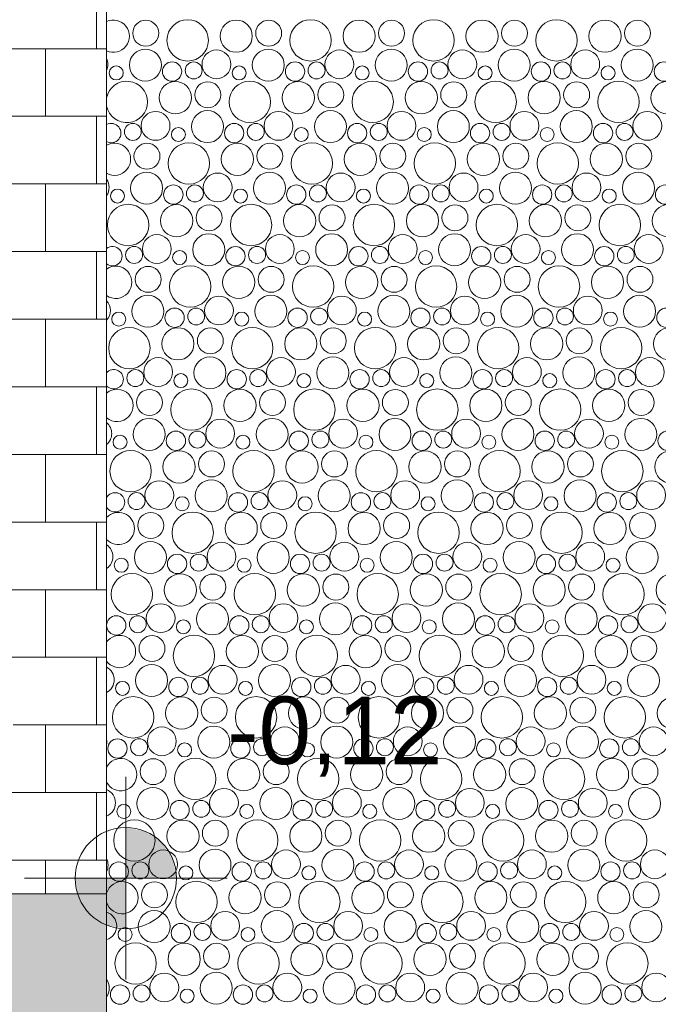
# Model space of a CAD drawing. Header units: metres. Extents: x -167 to 262, y -186 to 508.
# Tile 165 of 256: x 59.21 to 61.09, y 22.85 to 25.77. Entities that reach past the tile are written whole.
import ezdxf

# ---------------------------------------------------------------- set-up
doc = ezdxf.new("R2010")
doc.units = ezdxf.units.M
doc.header["$MEASUREMENT"] = 0
doc.layers.add('60 Auffüllung', color=7, linetype='Continuous')
doc.layers.add('94 Genehmigungsplanung Bemaßung', color=7, linetype='Continuous')
doc.styles.add('ERSTELLTER_STIL_1', font='arial.ttf')
doc.dimstyles.new('ERSTELLTER_STIL__2', dxfattribs={"dimtxt": 0.25, "dimasz": 0.19, "dimexe": 0.18, "dimexo": 0.1, "dimgap": 0, "dimtad": 1, "dimzin": 0, "dimdsep": 46, "dimtxsty": 'ERSTELLTER_STIL_1', "dimblk": 'ARROWHEAD_6', "dimblk1": 'ARROWHEAD_6', "dimblk2": 'ARROWHEAD_6', "dimcen": 0.09, "dimclrd": 7, "dimclre": 7, "dimclrt": 7, "dimazin": 0, "dimtfac": 1, "dimtdec": 4, "dimtmove": 0, "dimatfit": 3, "dimfxl": 1, "dimtolj": 1, "dimtzin": 0, "dimarcsym": 0})

# ---------------------------------------------------------------- blocks, each defined once
blk = doc.blocks.new('*X54', base_point=(27236.1321, 33357.279))
at = {"layer": '60 Auffüllung', "color": 7, "linetype": 'Continuous', "lineweight": 18, "true_color": 0xefefef}
for centre, radius in [((59.5783, 25.7251), 0.0384), ((59.7024, 25.7038), 0.0612), ((59.846, 25.7162), 0.0477), ((59.942, 25.7251), 0.0384), ((60.0661, 25.7038), 0.0612), ((60.2097, 25.7162), 0.0477), ((60.3057, 25.7251), 0.0384), ((60.4299, 25.7038), 0.0612), ((60.5734, 25.7162), 0.0477), ((60.6695, 25.7251), 0.0384), ((60.7936, 25.7038), 0.0612), ((60.9371, 25.7162), 0.0477), ((61.0332, 25.7251), 0.0384), ((59.5773, 25.6307), 0.0473), ((59.7875, 25.6329), 0.0426), ((59.941, 25.6307), 0.0473), ((60.1513, 25.6329), 0.0426), ((60.3047, 25.6307), 0.0473), ((60.515, 25.6329), 0.0426), ((60.6684, 25.6307), 0.0473), ((60.8787, 25.6329), 0.0426), ((61.0321, 25.6307), 0.0473), ((59.4912, 25.6074), 0.0207), ((59.6563, 25.6116), 0.0286), ((59.7202, 25.6151), 0.0251), ((59.8549, 25.6074), 0.0207), ((60.02, 25.6116), 0.0286), ((60.0839, 25.6151), 0.0251), ((60.2186, 25.6074), 0.0207), ((60.3838, 25.6116), 0.0286), ((60.4476, 25.6151), 0.0251), ((60.5823, 25.6074), 0.0207), ((60.7475, 25.6116), 0.0286), ((60.8113, 25.6151), 0.0251), ((60.946, 25.6074), 0.0207), ((61.1112, 25.6116), 0.0286), ((59.666, 25.5343), 0.0477), ((59.762, 25.5431), 0.0384), ((59.8861, 25.5218), 0.0612), ((60.0297, 25.5343), 0.0477), ((60.1257, 25.5431), 0.0384), ((60.2499, 25.5218), 0.0612), ((60.3934, 25.5343), 0.0477), ((60.4895, 25.5431), 0.0384), ((60.6136, 25.5218), 0.0612), ((60.7571, 25.5343), 0.0477), ((60.8532, 25.5431), 0.0384), ((60.9773, 25.5218), 0.0612), ((61.1208, 25.5343), 0.0477), ((59.6075, 25.4509), 0.0426), ((59.761, 25.4487), 0.0473), ((59.9713, 25.4509), 0.0426), ((60.1247, 25.4487), 0.0473), ((60.335, 25.4509), 0.0426), ((60.4884, 25.4487), 0.0473), ((60.6987, 25.4509), 0.0426), ((60.8521, 25.4487), 0.0473), ((61.0624, 25.4509), 0.0426), ((59.5402, 25.4331), 0.0251), ((59.84, 25.4296), 0.0286), ((59.9039, 25.4331), 0.0251), ((60.2038, 25.4296), 0.0286), ((60.2676, 25.4331), 0.0251), ((60.5675, 25.4296), 0.0286), ((60.6313, 25.4331), 0.0251), ((60.9312, 25.4296), 0.0286), ((60.995, 25.4331), 0.0251), ((59.6749, 25.4255), 0.0207), ((60.0386, 25.4255), 0.0207), ((60.4023, 25.4255), 0.0207), ((60.766, 25.4255), 0.0207), ((59.582, 25.3611), 0.0384), ((59.7061, 25.3398), 0.0612), ((59.8497, 25.3523), 0.0477), ((59.9457, 25.3611), 0.0384), ((60.0699, 25.3398), 0.0612), ((60.2134, 25.3523), 0.0477), ((60.3095, 25.3611), 0.0384), ((60.4336, 25.3398), 0.0612), ((60.5771, 25.3523), 0.0477), ((60.6732, 25.3611), 0.0384), ((60.7973, 25.3398), 0.0612), ((60.9408, 25.3523), 0.0477), ((61.0369, 25.3611), 0.0384), ((59.581, 25.2667), 0.0473), ((59.7913, 25.2689), 0.0426), ((59.9447, 25.2667), 0.0473), ((60.155, 25.2689), 0.0426), ((60.3084, 25.2667), 0.0473), ((60.5187, 25.2689), 0.0426), ((60.6721, 25.2667), 0.0473), ((60.8824, 25.2689), 0.0426), ((61.0358, 25.2667), 0.0473), ((59.66, 25.2476), 0.0286), ((59.7239, 25.2511), 0.0251), ((60.0238, 25.2476), 0.0286), ((60.0876, 25.2511), 0.0251), ((60.3875, 25.2476), 0.0286), ((60.4513, 25.2511), 0.0251), ((60.7512, 25.2476), 0.0286), ((60.815, 25.2511), 0.0251), ((61.1149, 25.2476), 0.0286), ((59.4949, 25.2435), 0.0207), ((59.8586, 25.2435), 0.0207), ((60.2223, 25.2435), 0.0207), ((60.586, 25.2435), 0.0207), ((60.9497, 25.2435), 0.0207), ((59.5261, 25.1578), 0.0612), ((59.6697, 25.1703), 0.0477), ((59.7657, 25.1791), 0.0384), ((59.8899, 25.1578), 0.0612), ((60.0334, 25.1703), 0.0477), ((60.1295, 25.1791), 0.0384), ((60.2536, 25.1578), 0.0612), ((60.3971, 25.1703), 0.0477), ((60.4932, 25.1791), 0.0384), ((60.6173, 25.1578), 0.0612), ((60.7608, 25.1703), 0.0477), ((60.8569, 25.1791), 0.0384), ((60.981, 25.1578), 0.0612), ((61.1245, 25.1703), 0.0477), ((59.7647, 25.0847), 0.0473), ((60.1284, 25.0847), 0.0473), ((60.4921, 25.0847), 0.0473), ((60.8558, 25.0847), 0.0473), ((59.6113, 25.0869), 0.0426), ((59.975, 25.0869), 0.0426), ((60.3387, 25.0869), 0.0426), ((60.7024, 25.0869), 0.0426), ((61.0661, 25.0869), 0.0426), ((59.5439, 25.0692), 0.0251), ((59.6786, 25.0615), 0.0207), ((59.8438, 25.0656), 0.0286), ((59.9076, 25.0692), 0.0251), ((60.0423, 25.0615), 0.0207), ((60.2075, 25.0656), 0.0286), ((60.2713, 25.0692), 0.0251), ((60.406, 25.0615), 0.0207), ((60.5712, 25.0656), 0.0286), ((60.635, 25.0692), 0.0251), ((60.7697, 25.0615), 0.0207), ((60.9349, 25.0656), 0.0286), ((60.9987, 25.0692), 0.0251), ((59.5857, 24.9971), 0.0384), ((59.7099, 24.9758), 0.0612), ((59.8534, 24.9883), 0.0477), ((59.9495, 24.9971), 0.0384), ((60.0736, 24.9758), 0.0612), ((60.2171, 24.9883), 0.0477), ((60.3132, 24.9971), 0.0384), ((60.4373, 24.9758), 0.0612), ((60.5808, 24.9883), 0.0477), ((60.6769, 24.9971), 0.0384), ((60.801, 24.9758), 0.0612), ((60.9445, 24.9883), 0.0477), ((61.0406, 24.9971), 0.0384), ((59.5847, 24.9027), 0.0473), ((59.795, 24.9049), 0.0426), ((59.9484, 24.9027), 0.0473), ((60.1587, 24.9049), 0.0426), ((60.3121, 24.9027), 0.0473), ((60.5224, 24.9049), 0.0426), ((60.6758, 24.9027), 0.0473), ((60.8861, 24.9049), 0.0426), ((61.0396, 24.9027), 0.0473), ((59.4986, 24.8795), 0.0207), ((59.6638, 24.8836), 0.0286), ((59.7276, 24.8872), 0.0251), ((59.8623, 24.8795), 0.0207), ((60.0275, 24.8836), 0.0286), ((60.0913, 24.8872), 0.0251), ((60.226, 24.8795), 0.0207), ((60.3912, 24.8836), 0.0286), ((60.455, 24.8872), 0.0251), ((60.5897, 24.8795), 0.0207), ((60.7549, 24.8836), 0.0286), ((60.8187, 24.8872), 0.0251), ((60.9535, 24.8795), 0.0207), ((61.1186, 24.8836), 0.0286), ((59.5299, 24.7938), 0.0612), ((59.6734, 24.8063), 0.0477), ((59.7695, 24.8151), 0.0384), ((59.8936, 24.7938), 0.0612), ((60.0371, 24.8063), 0.0477), ((60.1332, 24.8151), 0.0384), ((60.2573, 24.7938), 0.0612), ((60.4008, 24.8063), 0.0477), ((60.4969, 24.8151), 0.0384), ((60.621, 24.7938), 0.0612), ((60.7645, 24.8063), 0.0477), ((60.8606, 24.8151), 0.0384), ((60.9847, 24.7938), 0.0612), ((61.1283, 24.8063), 0.0477), ((59.615, 24.7229), 0.0426), ((59.7684, 24.7207), 0.0473), ((59.9787, 24.7229), 0.0426), ((60.1321, 24.7207), 0.0473), ((60.3424, 24.7229), 0.0426), ((60.4958, 24.7207), 0.0473), ((60.7061, 24.7229), 0.0426), ((60.8596, 24.7207), 0.0473), ((61.0698, 24.7229), 0.0426), ((59.5476, 24.7052), 0.0251), ((59.8475, 24.7016), 0.0286), ((59.9113, 24.7052), 0.0251), ((60.2112, 24.7016), 0.0286), ((60.275, 24.7052), 0.0251), ((60.5749, 24.7016), 0.0286), ((60.6387, 24.7052), 0.0251), ((60.9386, 24.7016), 0.0286), ((61.0024, 24.7052), 0.0251), ((59.6823, 24.6975), 0.0207), ((60.046, 24.6975), 0.0207), ((60.4097, 24.6975), 0.0207), ((60.7735, 24.6975), 0.0207), ((59.5895, 24.6331), 0.0384), ((59.7136, 24.6118), 0.0612), ((59.8571, 24.6243), 0.0477), ((59.9532, 24.6331), 0.0384), ((60.0773, 24.6118), 0.0612), ((60.2208, 24.6243), 0.0477), ((60.3169, 24.6331), 0.0384), ((60.441, 24.6118), 0.0612), ((60.5845, 24.6243), 0.0477), ((60.6806, 24.6331), 0.0384), ((60.8047, 24.6118), 0.0612), ((60.9483, 24.6243), 0.0477), ((61.0443, 24.6331), 0.0384), ((59.5884, 24.5387), 0.0473), ((59.7987, 24.5409), 0.0426), ((59.9521, 24.5387), 0.0473), ((60.1624, 24.5409), 0.0426), ((60.3158, 24.5387), 0.0473), ((60.5261, 24.5409), 0.0426), ((60.6796, 24.5387), 0.0473), ((60.8898, 24.5409), 0.0426), ((61.0433, 24.5387), 0.0473), ((59.6675, 24.5196), 0.0286), ((59.7313, 24.5232), 0.0251), ((60.0312, 24.5196), 0.0286), ((60.095, 24.5232), 0.0251), ((60.3949, 24.5196), 0.0286), ((60.4587, 24.5232), 0.0251), ((60.7586, 24.5196), 0.0286), ((60.8224, 24.5232), 0.0251), ((61.1223, 24.5196), 0.0286), ((59.5023, 24.5155), 0.0207), ((59.866, 24.5155), 0.0207), ((60.2297, 24.5155), 0.0207), ((60.5935, 24.5155), 0.0207), ((60.9572, 24.5155), 0.0207), ((59.5336, 24.4298), 0.0612), ((59.6771, 24.4423), 0.0477), ((59.7732, 24.4511), 0.0384), ((59.8973, 24.4298), 0.0612), ((60.0408, 24.4423), 0.0477), ((60.1369, 24.4511), 0.0384), ((60.261, 24.4298), 0.0612), ((60.4045, 24.4423), 0.0477), ((60.5006, 24.4511), 0.0384), ((60.6247, 24.4298), 0.0612), ((60.7683, 24.4423), 0.0477), ((60.8643, 24.4511), 0.0384), ((60.9884, 24.4298), 0.0612), ((61.132, 24.4423), 0.0477), ((59.7721, 24.3567), 0.0473), ((60.1358, 24.3567), 0.0473), ((60.4996, 24.3567), 0.0473), ((60.8633, 24.3567), 0.0473), ((59.6187, 24.3589), 0.0426), ((59.9824, 24.3589), 0.0426), ((60.3461, 24.3589), 0.0426), ((60.7098, 24.3589), 0.0426), ((61.0735, 24.3589), 0.0426), ((59.5513, 24.3412), 0.0251), ((59.686, 24.3335), 0.0207), ((59.8512, 24.3376), 0.0286), ((59.915, 24.3412), 0.0251), ((60.0497, 24.3335), 0.0207), ((60.2149, 24.3376), 0.0286), ((60.2787, 24.3412), 0.0251), ((60.4135, 24.3335), 0.0207), ((60.5786, 24.3376), 0.0286), ((60.6424, 24.3412), 0.0251), ((60.7772, 24.3335), 0.0207), ((60.9423, 24.3376), 0.0286), ((61.0061, 24.3412), 0.0251), ((59.5932, 24.2691), 0.0384), ((59.7173, 24.2478), 0.0612), ((59.8608, 24.2603), 0.0477), ((59.9569, 24.2691), 0.0384), ((60.081, 24.2478), 0.0612), ((60.2245, 24.2603), 0.0477), ((60.3206, 24.2691), 0.0384), ((60.4447, 24.2478), 0.0612), ((60.5883, 24.2603), 0.0477), ((60.6843, 24.2691), 0.0384), ((60.8084, 24.2478), 0.0612), ((60.952, 24.2603), 0.0477), ((61.048, 24.2691), 0.0384), ((59.5921, 24.1747), 0.0473), ((59.8024, 24.1769), 0.0426), ((59.9558, 24.1747), 0.0473), ((60.1661, 24.1769), 0.0426), ((60.3196, 24.1747), 0.0473), ((60.5298, 24.1769), 0.0426), ((60.6833, 24.1747), 0.0473), ((60.8935, 24.1769), 0.0426), ((61.047, 24.1747), 0.0473), ((59.506, 24.1515), 0.0207), ((59.6712, 24.1556), 0.0286), ((59.735, 24.1592), 0.0251), ((59.8697, 24.1515), 0.0207), ((60.0349, 24.1556), 0.0286), ((60.0987, 24.1592), 0.0251), ((60.2335, 24.1515), 0.0207), ((60.3986, 24.1556), 0.0286), ((60.4624, 24.1592), 0.0251), ((60.5972, 24.1515), 0.0207), ((60.7623, 24.1556), 0.0286), ((60.8261, 24.1592), 0.0251), ((60.9609, 24.1515), 0.0207), ((59.5373, 24.0658), 0.0612), ((59.6808, 24.0783), 0.0477), ((59.7769, 24.0871), 0.0384), ((59.901, 24.0658), 0.0612), ((60.0445, 24.0783), 0.0477), ((60.1406, 24.0871), 0.0384), ((60.2647, 24.0658), 0.0612), ((60.4083, 24.0783), 0.0477), ((60.5043, 24.0871), 0.0384), ((60.6284, 24.0658), 0.0612), ((60.772, 24.0783), 0.0477), ((60.868, 24.0871), 0.0384), ((60.9921, 24.0658), 0.0612), ((61.1357, 24.0783), 0.0477), ((59.6224, 23.9949), 0.0426), ((59.7758, 23.9927), 0.0473), ((59.9861, 23.9949), 0.0426), ((60.1396, 23.9927), 0.0473), ((60.3498, 23.9949), 0.0426), ((60.5033, 23.9927), 0.0473), ((60.7135, 23.9949), 0.0426), ((60.867, 23.9927), 0.0473), ((61.0772, 23.9949), 0.0426), ((59.4912, 23.9736), 0.0286), ((59.555, 23.9772), 0.0251), ((59.8549, 23.9736), 0.0286), ((59.9187, 23.9772), 0.0251), ((60.2186, 23.9736), 0.0286), ((60.2824, 23.9772), 0.0251), ((60.5823, 23.9736), 0.0286), ((60.6461, 23.9772), 0.0251), ((60.946, 23.9736), 0.0286), ((61.0098, 23.9772), 0.0251), ((59.6897, 23.9695), 0.0207), ((60.0535, 23.9695), 0.0207), ((60.4172, 23.9695), 0.0207), ((60.7809, 23.9695), 0.0207), ((59.5969, 23.9051), 0.0384), ((59.721, 23.8838), 0.0612), ((59.8645, 23.8963), 0.0477), ((59.9606, 23.9051), 0.0384), ((60.0847, 23.8838), 0.0612), ((60.2283, 23.8963), 0.0477), ((60.3243, 23.9051), 0.0384), ((60.4484, 23.8838), 0.0612), ((60.592, 23.8963), 0.0477), ((60.688, 23.9051), 0.0384), ((60.8121, 23.8838), 0.0612), ((60.9557, 23.8963), 0.0477), ((61.0517, 23.9051), 0.0384), ((59.5958, 23.8107), 0.0473), ((59.8061, 23.8129), 0.0426), ((59.9596, 23.8107), 0.0473), ((60.1698, 23.8129), 0.0426), ((60.3233, 23.8107), 0.0473), ((60.5335, 23.8129), 0.0426), ((60.687, 23.8107), 0.0473), ((60.8972, 23.8129), 0.0426), ((61.0507, 23.8107), 0.0473), ((59.6749, 23.7916), 0.0286), ((59.7387, 23.7952), 0.0251), ((60.0386, 23.7916), 0.0286), ((60.1024, 23.7952), 0.0251), ((60.4023, 23.7916), 0.0286), ((60.4661, 23.7952), 0.0251), ((60.766, 23.7916), 0.0286), ((60.8298, 23.7952), 0.0251), ((59.5097, 23.7875), 0.0207), ((59.8735, 23.7875), 0.0207), ((60.2372, 23.7875), 0.0207), ((60.6009, 23.7875), 0.0207), ((60.9646, 23.7875), 0.0207), ((59.541, 23.7018), 0.0612), ((59.6845, 23.7143), 0.0477), ((59.7806, 23.7231), 0.0384), ((59.9047, 23.7018), 0.0612), ((60.0483, 23.7143), 0.0477), ((60.1443, 23.7231), 0.0384), ((60.2684, 23.7018), 0.0612), ((60.412, 23.7143), 0.0477), ((60.508, 23.7231), 0.0384), ((60.6321, 23.7018), 0.0612), ((60.7757, 23.7143), 0.0477), ((60.8717, 23.7231), 0.0384), ((60.9958, 23.7018), 0.0612), ((61.1394, 23.7143), 0.0477), ((59.7796, 23.6287), 0.0473), ((60.1433, 23.6287), 0.0473), ((60.507, 23.6287), 0.0473), ((60.8707, 23.6287), 0.0473), ((59.6261, 23.6309), 0.0426), ((59.9898, 23.6309), 0.0426), ((60.3535, 23.6309), 0.0426), ((60.7172, 23.6309), 0.0426), ((61.0809, 23.6309), 0.0426), ((59.4949, 23.6096), 0.0286), ((59.5587, 23.6132), 0.0251), ((59.6935, 23.6055), 0.0207), ((59.8586, 23.6096), 0.0286), ((59.9224, 23.6132), 0.0251), ((60.0572, 23.6055), 0.0207), ((60.2223, 23.6096), 0.0286), ((60.2861, 23.6132), 0.0251), ((60.4209, 23.6055), 0.0207), ((60.586, 23.6096), 0.0286), ((60.6498, 23.6132), 0.0251), ((60.7846, 23.6055), 0.0207), ((60.9497, 23.6096), 0.0286), ((61.0135, 23.6132), 0.0251), ((59.6006, 23.5411), 0.0384), ((59.7247, 23.5198), 0.0612), ((59.8683, 23.5323), 0.0477), ((59.9643, 23.5411), 0.0384), ((60.0884, 23.5198), 0.0612), ((60.232, 23.5323), 0.0477), ((60.328, 23.5411), 0.0384), ((60.4521, 23.5198), 0.0612), ((60.5957, 23.5323), 0.0477), ((60.6917, 23.5411), 0.0384), ((60.8158, 23.5198), 0.0612), ((60.9594, 23.5323), 0.0477), ((61.0554, 23.5411), 0.0384), ((59.5996, 23.4467), 0.0473), ((59.8098, 23.4489), 0.0426), ((59.9633, 23.4467), 0.0473), ((60.1735, 23.4489), 0.0426), ((60.327, 23.4467), 0.0473), ((60.5372, 23.4489), 0.0426), ((60.6907, 23.4467), 0.0473), ((60.9009, 23.4489), 0.0426), ((61.0544, 23.4467), 0.0473), ((59.5135, 23.4235), 0.0207), ((59.6786, 23.4276), 0.0286), ((59.7424, 23.4312), 0.0251), ((59.8772, 23.4235), 0.0207), ((60.0423, 23.4276), 0.0286), ((60.1061, 23.4312), 0.0251), ((60.2409, 23.4235), 0.0207), ((60.406, 23.4276), 0.0286), ((60.4698, 23.4312), 0.0251), ((60.6046, 23.4235), 0.0207), ((60.7697, 23.4276), 0.0286), ((60.8335, 23.4312), 0.0251), ((60.9683, 23.4235), 0.0207), ((59.5447, 23.3378), 0.0612), ((59.6883, 23.3503), 0.0477), ((59.7843, 23.3591), 0.0384), ((59.9084, 23.3378), 0.0612), ((60.052, 23.3503), 0.0477), ((60.148, 23.3591), 0.0384), ((60.2721, 23.3378), 0.0612), ((60.4157, 23.3503), 0.0477), ((60.5117, 23.3591), 0.0384), ((60.6358, 23.3378), 0.0612), ((60.7794, 23.3503), 0.0477), ((60.8754, 23.3591), 0.0384), ((60.9995, 23.3378), 0.0612), ((59.6298, 23.2669), 0.0426), ((59.7833, 23.2648), 0.0473), ((59.9935, 23.2669), 0.0426), ((60.147, 23.2648), 0.0473), ((60.3572, 23.2669), 0.0426), ((60.5107, 23.2648), 0.0473), ((60.7209, 23.2669), 0.0426), ((60.8744, 23.2648), 0.0473), ((61.0846, 23.2669), 0.0426), ((59.4986, 23.2456), 0.0286), ((59.5624, 23.2492), 0.0251), ((59.8623, 23.2456), 0.0286), ((59.9261, 23.2492), 0.0251), ((60.226, 23.2456), 0.0286), ((60.2898, 23.2492), 0.0251), ((60.5897, 23.2456), 0.0286), ((60.6535, 23.2492), 0.0251), ((60.9534, 23.2456), 0.0286), ((61.0172, 23.2492), 0.0251), ((59.6972, 23.2415), 0.0207), ((60.0609, 23.2415), 0.0207), ((60.4246, 23.2415), 0.0207), ((60.7883, 23.2415), 0.0207), ((59.6043, 23.1771), 0.0384), ((59.7284, 23.1558), 0.0612), ((59.872, 23.1683), 0.0477), ((59.968, 23.1771), 0.0384), ((60.0921, 23.1558), 0.0612), ((60.2357, 23.1683), 0.0477), ((60.3317, 23.1771), 0.0384), ((60.4558, 23.1558), 0.0612), ((60.5994, 23.1683), 0.0477), ((60.6954, 23.1771), 0.0384), ((60.8195, 23.1558), 0.0612), ((60.9631, 23.1683), 0.0477), ((61.0591, 23.1771), 0.0384), ((59.6033, 23.0828), 0.0473), ((59.8135, 23.0849), 0.0426), ((59.967, 23.0828), 0.0473), ((60.1772, 23.0849), 0.0426), ((60.3307, 23.0828), 0.0473), ((60.5409, 23.0849), 0.0426), ((60.6944, 23.0828), 0.0473), ((60.9046, 23.0849), 0.0426), ((61.0581, 23.0828), 0.0473), ((59.6823, 23.0636), 0.0286), ((59.7461, 23.0672), 0.0251), ((60.046, 23.0636), 0.0286), ((60.1098, 23.0672), 0.0251), ((60.4097, 23.0636), 0.0286), ((60.4735, 23.0672), 0.0251), ((60.7734, 23.0636), 0.0286), ((60.8372, 23.0672), 0.0251), ((59.5172, 23.0595), 0.0207), ((59.8809, 23.0595), 0.0207), ((60.2446, 23.0595), 0.0207), ((60.6083, 23.0595), 0.0207), ((60.972, 23.0595), 0.0207), ((59.5484, 22.9738), 0.0612), ((59.692, 22.9863), 0.0477), ((59.788, 22.9951), 0.0384), ((59.9121, 22.9738), 0.0612), ((60.0557, 22.9863), 0.0477), ((60.1517, 22.9951), 0.0384), ((60.2758, 22.9738), 0.0612), ((60.4194, 22.9863), 0.0477), ((60.5154, 22.9951), 0.0384), ((60.6395, 22.9738), 0.0612), ((60.7831, 22.9863), 0.0477), ((60.8791, 22.9951), 0.0384), ((61.0032, 22.9738), 0.0612), ((59.787, 22.9008), 0.0473), ((60.1507, 22.9008), 0.0473), ((60.5144, 22.9008), 0.0473), ((60.8781, 22.9008), 0.0473), ((59.6335, 22.9029), 0.0426), ((59.9972, 22.9029), 0.0426), ((60.3609, 22.9029), 0.0426), ((60.7246, 22.9029), 0.0426), ((61.0883, 22.9029), 0.0426), ((59.5023, 22.8817), 0.0286), ((59.5661, 22.8852), 0.0251), ((59.7009, 22.8775), 0.0207), ((59.866, 22.8817), 0.0286), ((59.9298, 22.8852), 0.0251), ((60.0646, 22.8775), 0.0207), ((60.2297, 22.8817), 0.0286), ((60.2935, 22.8852), 0.0251), ((60.4283, 22.8775), 0.0207), ((60.5934, 22.8817), 0.0286), ((60.6572, 22.8852), 0.0251), ((60.792, 22.8775), 0.0207), ((60.9571, 22.8817), 0.0286), ((61.021, 22.8852), 0.0251)]:
    blk.add_circle(centre, radius, dxfattribs=at)
for centre, radius, start, end in [((59.4823, 25.7162), 0.0477, 245.4717, 114.5283), ((59.4238, 25.6329), 0.0426, 335.2952, 24.7048), ((59.5224, 25.5218), 0.0612, 191.6691, 168.3309), ((59.4763, 25.4296), 0.0286, 241.0225, 118.9775), ((59.486, 25.3523), 0.0477, 240.4712, 119.5288), ((59.4275, 25.2689), 0.0426, 325.2192, 34.7808), ((59.48, 25.0656), 0.0286, 232.1094, 127.8906), ((59.4897, 24.9883), 0.0477, 235.2094, 124.7906), ((59.4313, 24.9049), 0.0426, 317.2404, 42.7596), ((59.4838, 24.7016), 0.0286, 221.94, 138.06), ((59.4934, 24.6243), 0.0477, 229.5867, 130.4133), ((59.435, 24.5409), 0.0426, 310.3215, 49.6785), ((59.4875, 24.3376), 0.0286, 209.128, 150.872), ((59.4971, 24.2603), 0.0477, 223.4467, 136.5533), ((59.4387, 24.1769), 0.0426, 304.0519, 55.9481), ((59.5008, 23.8963), 0.0477, 216.5119, 143.4881), ((59.4424, 23.8129), 0.0426, 298.2169, 61.7831), ((59.4158, 23.6287), 0.0473, 350.3677, 9.6323), ((59.5045, 23.5323), 0.0477, 208.1821, 151.8179), ((59.4461, 23.4489), 0.0426, 292.6859, 67.3141), ((59.4196, 23.2648), 0.0473, 335.1664, 24.8336), ((59.5083, 23.1683), 0.0477, 196.4597, 163.5706), ((59.4498, 23.0849), 0.0426, 287.4251, 72.6078), ((59.4243, 22.9951), 0.0384, 355.9879, 4.045), ((59.4233, 22.9008), 0.0473, 326.2031, 33.8298)]:
    blk.add_arc(centre, radius, start, end, dxfattribs=at)
blk = doc.blocks.new('*D490', base_point=(27236.1321, 33357.279))
at = {"layer": '94 Genehmigungsplanung Bemaßung', "color": 7, "linetype": 'Continuous', "lineweight": 13}
for p, q in [((62.2525, 28.2797), (62.4525, 28.0797)), ((62.54, 28.1797), (62.165, 28.1797)), ((62.3525, 23.1809), (62.3525, 28.1797)), ((62.2525, 23.2809), (62.4525, 23.0809)), ((62.54, 23.1809), (62.165, 23.1809)), ((62.3525, 23.0309), (62.3525, 23.1809))]:
    blk.add_line(p, q, dxfattribs=at)
at = {"layer": '94 Genehmigungsplanung Bemaßung', "color": 7, "lineweight": 13, "insert": (62.3025, 25.3467), "char_height": 0.25, "attachment_point": 7, "rotation": 90, "style": 'ERSTELLTER_STIL_1'}
blk.add_mtext('\\A1;{\\pql;\\fArial|b0|i0|c0|p0;\\W1.000000;5,00}', dxfattribs=at)
blk = doc.blocks.new('ARROWHEAD_6')
at = {"color": 0, "linetype": 'Continuous', "lineweight": 0}
for p, q in [((-0.5, -0.5), (0.5, 0.5)), ((0, 0), (-1, 0))]:
    blk.add_line(p, q, dxfattribs=at)

msp = doc.modelspace()

# ---------------------------------------------------------------- hatches: boundary and pattern name
at = {"layer": '60 Auffüllung', "linetype": 'Continuous', "lineweight": 18, "true_color": 0xefefef}
h = msp.add_hatch(dxfattribs=at)
h.set_pattern_fill('Erde_1_0001', style=0, pattern_type=2)
h.set_pattern_definition([(0, (27236.1321, 33357.27905), (0, 0.779422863), [0.04875, -0.40125]), (0, (27236.3571, 33357.66876), (0, 0.779422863), [0.04875, -0.40125]), (60, (27236.1321, 33357.27905), (-0.675, 0.389711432), [0.04875, -0.40125]), (60, (27236.5821, 33357.27905), (-0.675, 0.389711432), [0.04875, -0.40125]), (120, (27236.18084, 33357.27905), (0.675, 0.389711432), [0.04875, -0.40125]), (120, (27236.63084, 33357.27905), (0.675, 0.389711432), [0.04875, -0.40125]), (0, (27236.1321, 33357.35405), (0, 0.15), [0, -0.15, 0, -0.225]), (45, (27236.2071, 33357.35405), (-0.1060660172, 0.1060660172), [0, -0.1125, 0, -0.1875])])
h.paths.add_polyline_path([(2.3366, 24.8593), (2.3419, 13.496, 0.033836), (8.8613, 14.0911, 0.026308), (13.8582, 15.1616, -0.024635), (17.3411, 16.2775), (17.3411, 24.6258), (15.3411, 24.6258), (15.3411, 30.4887), (17.3411, 30.4887), (17.3411, 43.9997), (58.1625, 43.9997), (58.1625, 45.7494), (101.6632, 45.7486), (101.6702, 49.0078), (2.342, 49.0078)])
h.paths.add_polyline_path([(9.5982, 27.1903), (4.651, 27.1903), (4.651, 42.9257), (4.651, 43.8257), (9.5982, 43.8257), (9.5982, 42.9257)], flags=0)
h.paths.add_polyline_path([(14.4618, 25.704, -0.414214), (13.8618, 26.304, -0.414214), (14.4618, 26.904, -0.414214), (15.0618, 26.304, -0.414214)], flags=0)
at = {"layer": '60 Auffüllung', "linetype": 'Continuous', "lineweight": 18, "true_color": 0xb4b4b4}
h = msp.add_hatch(dxfattribs=at)
h.set_pattern_fill('Ziegelstein___Pflasterun_4D', color=253, style=0, pattern_type=2)
h.set_pattern_definition([(0, (27236.1321, 33357.27905), (0, 0.2), []), (90, (27236.1321, 33357.27905), (-0.3, 0), [0.2, -0.2]), (90, (27236.2821, 33357.47905), (-0.3, 0), [0.2, -0.2])])
h.paths.add_polyline_path([(58.1625, 28.1797), (40.1468, 28.1799), (40.1468, 25.7124), (48.2276, 25.7124), (48.2276, 25.4124), (40.1468, 25.4124), (40.1468, 25.1797), (48.2276, 25.1797), (48.2276, 23.1797), (59.4625, 23.1797), (59.4625, 37.0289), (58.1625, 37.0289), (58.1625, 36.8952), (57.9625, 36.8952), (57.9625, 34.8852), (58.1625, 34.8852)])
h.paths.add_polyline_path([(48.8462, 23.8253), (59.1866, 23.8253), (59.1866, 23.5253), (48.8462, 23.5253)], flags=0)
at = {"layer": '60 Auffüllung', "linetype": 'Continuous', "lineweight": 18, "true_color": 0xefefef}
h = msp.add_hatch(dxfattribs=at)
h.set_pattern_fill('Gras_0001', style=0, pattern_type=2)
h.set_pattern_definition([(90, (27236.1321, 33357.27905), (-0.6, 0), [0.0866025, -0.259808]), (90, (27236.4321, 33357.45225), (-0.6, 0), [0.0866025, -0.259808]), (30, (27236.1321, 33357.27905), (-0.3, 0.519615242), [0.0866025, -0.259808]), (30, (27236.1321, 33357.62546), (-0.3, 0.519615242), [0.0866025, -0.259808]), (150, (27236.1321, 33357.27905), (0.3, 0.519615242), [0.0866025, -0.259808]), (150, (27236.1321, 33357.62546), (0.3, 0.519615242), [0.0866025, -0.259808])])
h.paths.add_polyline_path([(38.1463, 13.7223), (45.9833, 13.9179), (59.4652, 13.8989), (59.4625, 15.6247), (59.4625, 23.1797), (48.2276, 23.1797), (48.2276, 25.1797), (40.1468, 25.1797), (40.1468, 19.3451)])
at = {"layer": '94 Genehmigungsplanung Bemaßung', "linetype": 'Continuous', "lineweight": 13}
for points in [[(59.5193, 23.226), (59.6693, 23.226), (59.6578, 23.2834), (59.6253, 23.3321), (59.5767, 23.3646), (59.5193, 23.376)], [(59.5193, 23.226), (59.3693, 23.226), (59.3807, 23.1686), (59.4132, 23.12), (59.4619, 23.0875), (59.5193, 23.076)]]:
    msp.add_hatch(color=7, dxfattribs=at).paths.add_polyline_path(points)

# ---------------------------------------------------------------- linework, layer by layer
at = {"layer": '60 Auffüllung', "color": 8, "linetype": 'Continuous', "lineweight": 18, "flags": 128}
for points in [[(58.1625, 43.9997), (58.1625, 45.7501), (66.6638, 45.7501), (66.6619, 37.5), (66.663, 36.0005), (66.6657, 18.7482), (66.6671, 13.9007), (59.4652, 13.8989), (59.4625, 23.1797), (59.4625, 37.0289), (58.1625, 37.0289)], [(58.1625, 28.1797), (58.1625, 34.8852), (57.9625, 34.8852), (57.9625, 36.8952), (58.1625, 36.8952), (58.1625, 37.0289), (59.4625, 37.0289), (59.4625, 23.1797), (48.2276, 23.1797), (48.2276, 25.1797), (40.1468, 25.1797), (40.1468, 25.4124), (48.2276, 25.4124), (48.2276, 25.7124), (40.1468, 25.7124), (40.1468, 28.1799)], [(38.1463, 13.7223), (40.1468, 19.3451), (40.1468, 25.1797), (48.2276, 25.1797), (48.2276, 23.1797), (59.4625, 23.1797), (59.4625, 15.6247), (59.4652, 13.8989), (45.9833, 13.9179)]]:
    msp.add_lwpolyline(points, close=True, dxfattribs=at)
at = {"layer": '94 Genehmigungsplanung Bemaßung', "color": 7, "linetype": 'Continuous', "lineweight": 13}
for p, q in [((59.5193, 22.926), (59.5193, 23.526)), ((59.2193, 23.226), (59.8193, 23.226))]:
    msp.add_line(p, q, dxfattribs=at)
msp.add_circle((59.5193, 23.226), 0.15, dxfattribs=at)

# ---------------------------------------------------------------- block references
at = {"layer": '60 Auffüllung', "color": 8, "lineweight": 18}
msp.add_blockref('*X54', (27236.1321, 33357.279), dxfattribs=at)

# ---------------------------------------------------------------- texts
at = {"layer": '94 Genehmigungsplanung Bemaßung', "color": 7, "lineweight": 13, "insert": (59.8193, 23.526), "char_height": 0.2, "attachment_point": 7, "style": 'ERSTELLTER_STIL_1'}
msp.add_mtext('\\A1;{\\pql;\\fArial|b0|i0|c0|p0;\\W1.000000;-0,12}', dxfattribs=at)

# ---------------------------------------------------------------- dimensions: what is measured, and where the dimension line sits
at = {"layer": '94 Genehmigungsplanung Bemaßung', "color": 7, "linetype": 'Continuous', "lineweight": 13}
dim = msp.add_linear_dim(base=(62.3525, 28.1797), p1=(58.1625, 23.1809), p2=(58.1625, 28.1797), angle=90, dimstyle='ERSTELLTER_STIL__2', dxfattribs=at)
dim.commit()
dim.dimension.update_dxf_attribs({"geometry": '*D490', "text_midpoint": (62.1775, 25.6703), "dimtype": 160, "text_rotation": 90})

doc.saveas('drawing.dxf')
